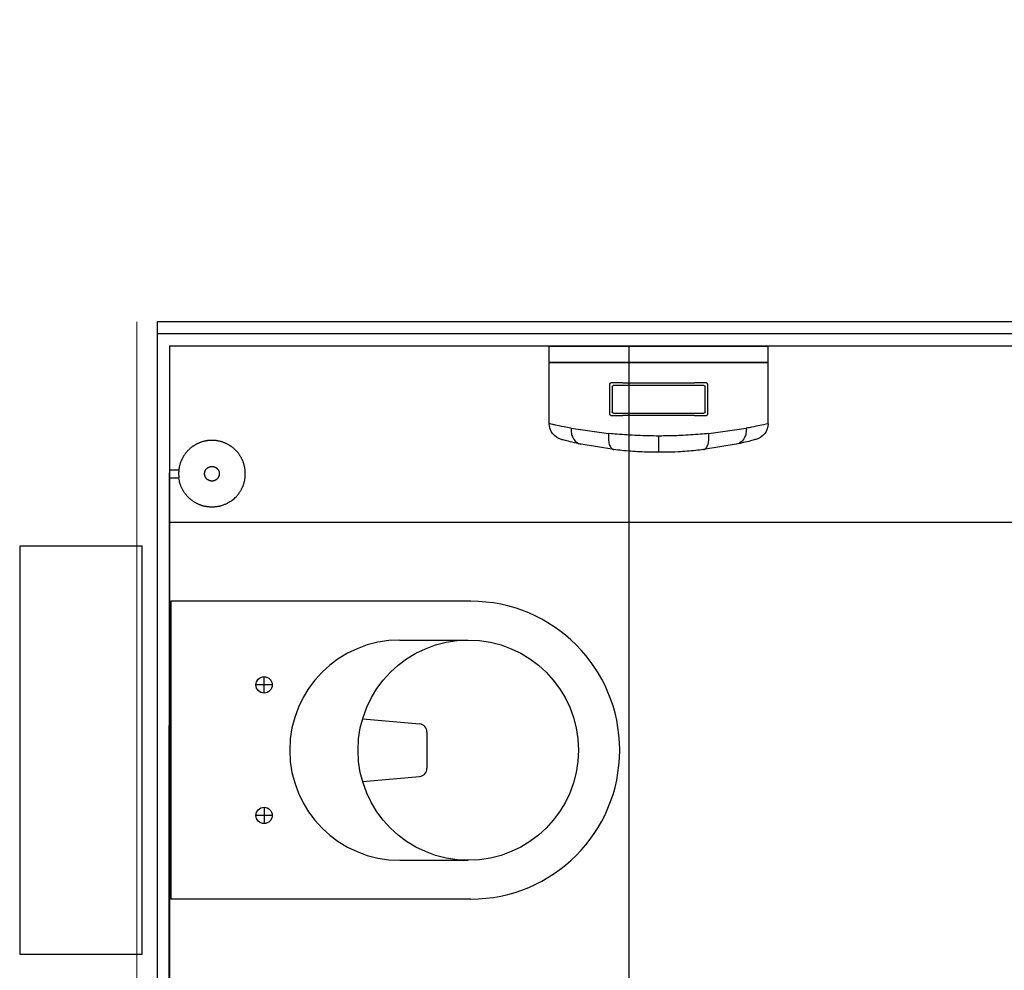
# Model space of a CAD drawing. Header units: centimetres. Extents: x -15121 to 30567, y -60641 to 0.
# Tile 100 of 256: x 4769 to 4890, y -25611 to -25495. Entities that reach past the tile are written whole.
import ezdxf

# ---------------------------------------------------------------- set-up
doc = ezdxf.new("R2010")
doc.units = ezdxf.units.CM
doc.header["$LTSCALE"] = 60
for name, color, linetype in [('AIKA podłoga wc cała', 2, 'Continuous'), ('AIKA podłoga wc pod meble', 8, 'Continuous'), ('AIKA sanitariaty', 7, 'Continuous'), ('AIKA TYNK', 5, 'Continuous'), ('AIKA widokowe', 7, 'Continuous')]:
    doc.layers.add(name, color=color, linetype=linetype)
doc.layers.add('opisy', color=1, linetype='Continuous', lineweight=15)

# ---------------------------------------------------------------- blocks, each defined once
blk = doc.blocks.new('toaleta top')
at = {"layer": 'AIKA sanitariaty'}
for p, q in [((-18.25, 39.75), (-18.25, 3)), ((-13.5, 31.08), (-13.5, 39.45)), ((13.5, 31.08), (13.5, 39.45)), ((18.25, 39.75), (18.25, 3)), ((-2.22, 34.39), (2.22, 34.39)), ((-3.85, 26.52), (-3.22, 33.48)), ((3.85, 26.52), (3.22, 33.48)), ((-8, 15.44), (-8, 13.44)), ((8, 15.44), (8, 13.44)), ((-7, 14.44), (-9, 14.44)), ((7, 14.44), (9, 14.44)), ((-18.25, 3), (18.25, 3)), ((25, -0.5), (-25, -0.5)), ((-25, -0.5), (-25, -15.5)), ((25, -15.5), (25, -0.5)), ((-25, -15.5), (25, -15.5))]:
    blk.add_line(p, q, dxfattribs=at)
for centre, radius in [((0, 39.45), 13.5), ((-8, 14.44), 1), ((8, 14.44), 1)]:
    blk.add_circle(centre, radius, dxfattribs=at)
for centre, radius, start, end in [((0, 39.75), 18.25, 0, 180), ((-2.22, 33.39), 1, 90, 174.822), ((2.22, 33.39), 1, 5.178, 90), ((0, 31.08), 13.5, 180, 0)]:
    blk.add_arc(centre, radius, start, end, dxfattribs=at)
blk = doc.blocks.new('sl dozownik papieru rzut')
at = {"layer": 'AIKA sanitariaty'}
for p, q in [((13.4, 0), (-13.4, 0)), ((-13.4, -1.95), (-13.4, 0)), ((13.4, -1.95), (13.4, 0)), ((13.4, -1.95), (-13.4, -1.95)), ((-13.4, -2.05), (13.4, -2.05)), ((-13.4, -9.49), (-13.4, -2.05)), ((-13.35, -2), (13.35, -2)), ((13.4, -9.49), (13.4, -2.05)), ((-6, -4.65), (-6, -8.35)), ((-5.85, -4.5), (-4.39, -4.5)), ((-5.55, -4.8), (5.58, -4.8)), ((4.39, -4.5), (-4.39, -4.5)), ((4.39, -4.5), (5.85, -4.5)), ((6, -8.35), (6, -4.65)), ((-5.7, -8.05), (-5.7, -4.95)), ((5.7, -4.95), (5.7, -8.05)), ((5.55, -8.2), (-5.55, -8.2)), ((-4.39, -8.5), (-5.85, -8.5)), ((-4.39, -8.5), (4.39, -8.5)), ((5.85, -8.5), (4.39, -8.5)), ((-6.13, -10.69), (-10.73, -10.04)), ((10.73, -10.04), (6.13, -10.69)), ((-9.5, -12.01), (-5.51, -12.67)), ((0, -13), (0, -11)), ((5.51, -12.67), (9.5, -12.01))]:
    blk.add_line(p, q, dxfattribs=at)
for centre, radius, start, end in [((-13.35, -1.95), 0.05, 180, 270), ((-13.35, -2.05), 0.05, 90, 180), ((13.35, -1.95), 0.05, 270, 0), ((13.35, -2.05), 0.05, 0, 90), ((-5.85, -4.65), 0.15, 90, 180), ((-5.55, -4.95), 0.15, 90, 180), ((5.55, -4.95), 0.15, 0, 90), ((5.85, -4.65), 0.15, 0, 90), ((-5.85, -8.35), 0.15, 180, 270), ((-5.55, -8.05), 0.15, 180, 270), ((5.55, -8.05), 0.15, 270, 0), ((5.85, -8.35), 0.15, 270, 0), ((-11.4, -9.49), 2, 180, 254.9453), ((11.4, -9.49), 2, 285.0547, 0)]:
    blk.add_arc(centre, radius, start, end, dxfattribs=at)
for points, knots in [([(-13.4, -9.49), (-13.4, -9.49), (-13.32, -9.51), (-12.98, -9.59), (-12.73, -9.64), (-12.12, -9.77), (-11.78, -9.84), (-11.18, -9.96), (-10.96, -10), (-10.73, -10.04)], [719.365815, 719.365815, 719.365815, 719.365815, 741.542046, 741.542046, 763.718271, 763.718271, 782.93566, 782.93566, 792.832229, 792.832229, 792.832229, 792.832229]), ([(10.73, -10.04), (11.04, -9.98), (11.33, -9.93), (12.01, -9.8), (12.37, -9.72), (12.8, -9.63), (12.92, -9.6), (13.13, -9.55), (13.21, -9.54), (13.36, -9.5), (13.4, -9.49), (13.4, -9.49)], [645.89816, 645.89816, 645.89816, 645.89816, 659.198751, 659.198751, 681.041661, 681.041661, 692.345192, 692.345192, 703.648717, 703.648717, 719.365815, 719.365815, 719.365815, 719.365815]), ([(-10.73, -10.04), (-10.73, -10.04), (-10.73, -10.04), (-10.73, -10.05), (-10.73, -10.05), (-10.73, -10.07), (-10.73, -10.07), (-10.73, -10.09), (-10.73, -10.11), (-10.74, -10.14), (-10.74, -10.17), (-10.74, -10.25), (-10.73, -10.3), (-10.73, -10.45), (-10.71, -10.55), (-10.66, -10.85), (-10.59, -11.03), (-10.4, -11.41), (-10.26, -11.59), (-9.92, -11.86), (-9.73, -11.96), (-9.53, -12)], [-0.008999, -0.008999, -0.008999, -0.008999, 0, 0, 0.195131, 0.195131, 0.390205, 0.390205, 0.780355, 0.780355, 1.560665, 1.560665, 3.121408, 3.121408, 6.243965, 6.243965, 12.498055, 12.498055, 20.307105, 20.307105, 28.11533, 28.11533, 28.11533, 28.11533]), ([(-5.51, -12.67), (-5.63, -12.65), (-5.73, -12.58), (-5.92, -12.35), (-6, -12.19), (-6.11, -11.81), (-6.14, -11.61), (-6.17, -11.16), (-6.16, -10.93), (-6.13, -10.69), (-6.13, -10.69), (-6.13, -10.69)], [0, 0, 0, 0, 7.811334, 7.811334, 15.623566, 15.623566, 22.812435, 22.812435, 29.999926, 29.999926, 30.008028, 30.008028, 30.008028, 30.008028]), ([(-6.13, -10.69), (-5.79, -10.72), (-5.45, -10.76), (-4.32, -10.85), (-3.52, -10.9), (-2.07, -10.97), (-1.42, -10.99), (-0.51, -11), (-0.26, -11), (0, -11)], [665.068332, 665.068332, 665.068332, 665.068332, 674.873359, 674.873359, 696.15174, 696.15174, 712.840829, 712.840829, 719.36757, 719.36757, 719.36757, 719.36757]), ([(0, -11), (0.44, -11), (0.87, -11), (1.74, -10.98), (2.17, -10.96), (3.02, -10.93), (3.45, -10.9), (4.28, -10.85), (4.69, -10.82), (5.45, -10.76), (5.79, -10.72), (6.13, -10.69)], [719.36757, 719.36757, 719.36757, 719.36757, 730.491124, 730.491124, 741.614678, 741.614678, 752.738229, 752.738229, 763.861781, 763.861781, 773.666807, 773.666807, 773.666807, 773.666807]), ([(6.13, -10.69), (6.13, -10.69), (6.13, -10.69), (6.13, -10.7), (6.13, -10.7), (6.14, -10.72), (6.14, -10.73), (6.14, -10.75), (6.14, -10.76), (6.14, -10.81), (6.15, -10.84), (6.15, -10.93), (6.16, -10.98), (6.16, -11.16), (6.16, -11.27), (6.14, -11.61), (6.11, -11.81), (6, -12.19), (5.92, -12.35), (5.73, -12.58), (5.63, -12.65), (5.51, -12.67)], [-0.008087, -0.008087, -0.008087, -0.008087, 0, 0, 0.223897, 0.223897, 0.447699, 0.447699, 0.895311, 0.895311, 1.790581, 1.790581, 3.581414, 3.581414, 7.165142, 7.165142, 14.347918, 14.347918, 22.153528, 22.153528, 29.958241, 29.958241, 29.958241, 29.958241]), ([(10.73, -10.04), (10.73, -10.04), (10.73, -10.04), (10.74, -10.25), (10.73, -10.45), (10.66, -10.85), (10.59, -11.03), (10.4, -11.41), (10.26, -11.59), (9.92, -11.86), (9.73, -11.96), (9.53, -12)], [-0.008936, -0.008936, -0.008936, -0.008936, 0, 0, 6.258249, 6.258249, 12.51788, 12.51788, 20.330205, 20.330205, 28.1424, 28.1424, 28.1424, 28.1424]), ([(-11.92, -11.42), (-11.92, -11.42), (-11.84, -11.45), (-11.55, -11.52), (-11.32, -11.58), (-10.78, -11.72), (-10.47, -11.79), (-9.94, -11.91), (-9.74, -11.96), (-9.53, -12)], [719.365815, 719.365815, 719.365815, 719.365815, 741.542046, 741.542046, 763.718271, 763.718271, 782.93566, 782.93566, 793.101387, 793.101387, 793.101387, 793.101387]), ([(-9.53, -12), (-9.53, -12), (-9.52, -12), (-9.52, -12), (-9.51, -12), (-9.51, -12), (-9.5, -12.01), (-9.5, -12.01), (-9.5, -12.01), (-9.5, -12.01)], [125.169211, 125.169211, 125.169211, 125.169211, 125.262842, 125.262842, 125.558179, 125.558179, 125.889339, 125.889339, 126.290447, 126.290447, 126.290447, 126.290447]), ([(9.5, -12.01), (9.5, -12.01), (9.5, -12.01), (9.51, -12), (9.51, -12), (9.52, -12), (9.52, -12), (9.53, -12)], [0, 0, 0, 0, 0.4713843, 0.4713843, 0.7522977, 0.7522977, 0.8768388, 0.8768388, 0.8768388, 0.8768388]), ([(9.53, -12), (9.81, -11.94), (10.07, -11.88), (10.69, -11.74), (11, -11.66), (11.38, -11.57), (11.49, -11.54), (11.68, -11.49), (11.75, -11.47), (11.88, -11.44), (11.92, -11.42), (11.92, -11.42)], [645.629, 645.629, 645.629, 645.629, 659.198751, 659.198751, 681.041661, 681.041661, 692.345192, 692.345192, 703.648717, 703.648717, 719.365815, 719.365815, 719.365815, 719.365815]), ([(-5.51, -12.67), (-5.51, -12.67), (-5.51, -12.67), (-5.5, -12.67), (-5.5, -12.67), (-5.5, -12.67)], [25.154736, 25.154736, 25.154736, 25.154736, 25.2068571, 25.2068571, 25.5412471, 25.5412471, 25.5412471, 25.5412471]), ([(-5.5, -12.67), (-5.18, -12.71), (-4.86, -12.74), (-3.85, -12.84), (-3.14, -12.9), (-1.84, -12.97), (-1.26, -12.99), (-0.45, -13), (-0.23, -13), (0, -13)], [664.576978, 664.576978, 664.576978, 664.576978, 674.873359, 674.873359, 696.15174, 696.15174, 712.840829, 712.840829, 719.36757, 719.36757, 719.36757, 719.36757]), ([(0, -13), (0.39, -13), (0.78, -13), (1.55, -12.98), (1.93, -12.96), (2.69, -12.92), (3.07, -12.9), (3.81, -12.84), (4.17, -12.81), (4.86, -12.74), (5.18, -12.71), (5.5, -12.67)], [719.36757, 719.36757, 719.36757, 719.36757, 730.491124, 730.491124, 741.614678, 741.614678, 752.738229, 752.738229, 763.861781, 763.861781, 774.158161, 774.158161, 774.158161, 774.158161]), ([(5.5, -12.67), (5.5, -12.67), (5.5, -12.67), (5.51, -12.67), (5.51, -12.67), (5.51, -12.67)], [0, 0, 0, 0, 0.3582778, 0.3582778, 0.4217256, 0.4217256, 0.4217256, 0.4217256])]:
    blk.add_open_spline(points, degree=3, knots=knots, dxfattribs=at)
blk = doc.blocks.new('sl szczotka rzut')
at = {"layer": 'AIKA sanitariaty', "transparency": 33554610}
for p, q in [((22238.01, -28535.25), (22238.01, -28534.12)), ((22239.01, -28535.25), (22239.01, -28534.12)), ((22239.01, -28535.25), (22238.01, -28535.25))]:
    blk.add_line(p, q, dxfattribs=at)
for points in [[(22235.26, -28527.56), (22235.39, -28527.42), (22235.5, -28527.29), (22235.6, -28527.19), (22235.69, -28527.1), (22235.78, -28527.02), (22235.85, -28526.95), (22235.92, -28526.89), (22235.99, -28526.84), (22236.06, -28526.79), (22236.12, -28526.74), (22236.18, -28526.7), (22236.24, -28526.66), (22236.3, -28526.62), (22236.35, -28526.58), (22236.41, -28526.55), (22236.47, -28526.51), (22236.53, -28526.48), (22236.59, -28526.45), (22236.65, -28526.42), (22236.71, -28526.39), (22236.77, -28526.36), (22236.83, -28526.33), (22236.89, -28526.3), (22236.95, -28526.28), (22237.01, -28526.25), (22237.07, -28526.23), (22237.14, -28526.2), (22237.2, -28526.18), (22237.26, -28526.16), (22237.33, -28526.14), (22237.39, -28526.12), (22237.46, -28526.1), (22237.52, -28526.09), (22237.59, -28526.07), (22237.65, -28526.06), (22237.72, -28526.04), (22237.78, -28526.03), (22237.85, -28526.02), (22237.91, -28526.01), (22237.98, -28526), (22238.05, -28525.99), (22238.11, -28525.98), (22238.18, -28525.98), (22238.25, -28525.97), (22238.31, -28525.97), (22238.38, -28525.97), (22238.45, -28525.97), (22238.51, -28525.97), (22238.58, -28525.97), (22238.65, -28525.97), (22238.71, -28525.97), (22238.78, -28525.97), (22238.85, -28525.98), (22238.91, -28525.98), (22238.98, -28525.99), (22239.05, -28526), (22239.11, -28526.01), (22239.18, -28526.02), (22239.25, -28526.03), (22239.31, -28526.04), (22239.38, -28526.06), (22239.44, -28526.07), (22239.51, -28526.09), (22239.57, -28526.1), (22239.64, -28526.12), (22239.7, -28526.14), (22239.76, -28526.16), (22239.83, -28526.18), (22239.89, -28526.2), (22239.95, -28526.23), (22240.02, -28526.25), (22240.08, -28526.28), (22240.14, -28526.3), (22240.2, -28526.33), (22240.26, -28526.36), (22240.32, -28526.39), (22240.38, -28526.42), (22240.44, -28526.45), (22240.5, -28526.48), (22240.56, -28526.51), (22240.62, -28526.55), (22240.67, -28526.58), (22240.73, -28526.62), (22240.79, -28526.65), (22240.84, -28526.69), (22240.9, -28526.73), (22240.95, -28526.77), (22241, -28526.81), (22241.06, -28526.85), (22241.11, -28526.89), (22241.16, -28526.94), (22241.21, -28526.98), (22241.26, -28527.02), (22241.31, -28527.07), (22241.36, -28527.12), (22241.41, -28527.16), (22241.45, -28527.21), (22241.5, -28527.26), (22241.54, -28527.31), (22241.59, -28527.36), (22241.63, -28527.41), (22241.67, -28527.46), (22241.72, -28527.51), (22241.76, -28527.56), (22241.8, -28527.62), (22241.84, -28527.67), (22241.88, -28527.73), (22241.91, -28527.78), (22241.95, -28527.84), (22241.99, -28527.89), (22242.02, -28527.95), (22242.05, -28528.01), (22242.09, -28528.07), (22242.12, -28528.13), (22242.15, -28528.19), (22242.18, -28528.25), (22242.21, -28528.31), (22242.24, -28528.37), (22242.27, -28528.43), (22242.29, -28528.49), (22242.32, -28528.55), (22242.34, -28528.61), (22242.36, -28528.68), (22242.39, -28528.74), (22242.41, -28528.8), (22242.43, -28528.87), (22242.45, -28528.93), (22242.46, -28529), (22242.48, -28529.06), (22242.5, -28529.13), (22242.51, -28529.19), (22242.52, -28529.26), (22242.54, -28529.32), (22242.55, -28529.39), (22242.56, -28529.45), (22242.57, -28529.52), (22242.58, -28529.59), (22242.58, -28529.65), (22242.59, -28529.72), (22242.59, -28529.79), (22242.6, -28529.85), (22242.6, -28529.92), (22242.6, -28529.99), (22242.6, -28530.05), (22242.6, -28530.12), (22242.6, -28530.19), (22242.6, -28530.25), (22242.59, -28530.32), (22242.59, -28530.39), (22242.58, -28530.45), (22242.58, -28530.52), (22242.57, -28530.59), (22242.56, -28530.65), (22242.55, -28530.72), (22242.54, -28530.79), (22242.52, -28530.85), (22242.51, -28530.92), (22242.5, -28530.98), (22242.48, -28531.05), (22242.46, -28531.11), (22242.45, -28531.18), (22242.43, -28531.24), (22242.41, -28531.3), (22242.39, -28531.37), (22242.36, -28531.43), (22242.34, -28531.49), (22242.32, -28531.56), (22242.29, -28531.62), (22242.27, -28531.68), (22242.24, -28531.74), (22242.21, -28531.8), (22242.18, -28531.86), (22242.15, -28531.92), (22242.12, -28531.98), (22242.09, -28532.04), (22242.05, -28532.1), (22242.02, -28532.16), (22241.99, -28532.21), (22241.95, -28532.27), (22241.91, -28532.33), (22241.88, -28532.38), (22241.84, -28532.44), (22241.8, -28532.49), (22241.76, -28532.54), (22241.72, -28532.6), (22241.67, -28532.65), (22241.63, -28532.7), (22241.59, -28532.75), (22241.54, -28532.8), (22241.5, -28532.85), (22241.45, -28532.9), (22241.41, -28532.94), (22241.36, -28532.99), (22241.31, -28533.04), (22241.26, -28533.08), (22241.21, -28533.13), (22241.16, -28533.17), (22241.11, -28533.21), (22241.06, -28533.26), (22241, -28533.3), (22240.95, -28533.34), (22240.9, -28533.38), (22240.84, -28533.42), (22240.79, -28533.45), (22240.73, -28533.49), (22240.67, -28533.53), (22240.62, -28533.56), (22240.56, -28533.59), (22240.5, -28533.63), (22240.44, -28533.66), (22240.38, -28533.69), (22240.32, -28533.72), (22240.26, -28533.75), (22240.2, -28533.78), (22240.14, -28533.8), (22240.08, -28533.83), (22240.02, -28533.86), (22239.95, -28533.88), (22239.89, -28533.9), (22239.83, -28533.93), (22239.76, -28533.95), (22239.7, -28533.97), (22239.64, -28533.99), (22239.57, -28534), (22239.51, -28534.02), (22239.44, -28534.04), (22239.38, -28534.05), (22239.32, -28534.06), (22239.27, -28534.07), (22239.22, -28534.09), (22239.17, -28534.09), (22239.13, -28534.1), (22239.1, -28534.11), (22239.07, -28534.11), (22239.05, -28534.11), (22239.03, -28534.12), (22239.01, -28534.12), (22238.99, -28534.12), (22238.97, -28534.12), (22238.94, -28534.12), (22238.9, -28534.13), (22238.86, -28534.13), (22238.81, -28534.13), (22238.75, -28534.13), (22238.69, -28534.14), (22238.62, -28534.14), (22238.55, -28534.14), (22238.47, -28534.14), (22238.39, -28534.14), (22238.31, -28534.13), (22238.23, -28534.13), (22238.16, -28534.13), (22238.1, -28534.12), (22238.04, -28534.12), (22238, -28534.12), (22237.98, -28534.12)], [(22235.26, -28527.56), (22235.16, -28527.72), (22235.07, -28527.86), (22234.99, -28527.98), (22234.93, -28528.09), (22234.88, -28528.19), (22234.83, -28528.29), (22234.79, -28528.37), (22234.76, -28528.45), (22234.73, -28528.52), (22234.7, -28528.6), (22234.67, -28528.67), (22234.65, -28528.73), (22234.62, -28528.8), (22234.6, -28528.87), (22234.58, -28528.93), (22234.56, -28529), (22234.55, -28529.06), (22234.53, -28529.13), (22234.52, -28529.19), (22234.5, -28529.26), (22234.49, -28529.32), (22234.48, -28529.39), (22234.47, -28529.45), (22234.46, -28529.52), (22234.45, -28529.59), (22234.45, -28529.65), (22234.44, -28529.72), (22234.43, -28529.79), (22234.43, -28529.85), (22234.43, -28529.92), (22234.43, -28529.99), (22234.43, -28530.05), (22234.43, -28530.12), (22234.43, -28530.19), (22234.43, -28530.25), (22234.43, -28530.32), (22234.44, -28530.39), (22234.45, -28530.45), (22234.45, -28530.52), (22234.46, -28530.59), (22234.47, -28530.65), (22234.48, -28530.72), (22234.49, -28530.79), (22234.5, -28530.85), (22234.52, -28530.92), (22234.53, -28530.98), (22234.55, -28531.05), (22234.56, -28531.11), (22234.58, -28531.18), (22234.6, -28531.24), (22234.62, -28531.3), (22234.64, -28531.37), (22234.66, -28531.43), (22234.69, -28531.49), (22234.71, -28531.56), (22234.74, -28531.62), (22234.76, -28531.68), (22234.79, -28531.74), (22234.82, -28531.8), (22234.85, -28531.86), (22234.88, -28531.92), (22234.91, -28531.98), (22234.94, -28532.04), (22234.97, -28532.1), (22235.01, -28532.16), (22235.04, -28532.21), (22235.08, -28532.27), (22235.11, -28532.33), (22235.15, -28532.38), (22235.19, -28532.44), (22235.23, -28532.49), (22235.27, -28532.54), (22235.31, -28532.6), (22235.35, -28532.65), (22235.4, -28532.7), (22235.44, -28532.75), (22235.48, -28532.8), (22235.53, -28532.85), (22235.58, -28532.9), (22235.62, -28532.94), (22235.67, -28532.99), (22235.72, -28533.04), (22235.77, -28533.08), (22235.82, -28533.13), (22235.87, -28533.17), (22235.92, -28533.21), (22235.97, -28533.26), (22236.03, -28533.3), (22236.08, -28533.34), (22236.13, -28533.38), (22236.19, -28533.42), (22236.24, -28533.45), (22236.3, -28533.49), (22236.36, -28533.53), (22236.41, -28533.56), (22236.47, -28533.59), (22236.53, -28533.63), (22236.59, -28533.66), (22236.65, -28533.69), (22236.71, -28533.72), (22236.78, -28533.75), (22236.84, -28533.78), (22236.92, -28533.81), (22236.99, -28533.85), (22237.07, -28533.88), (22237.16, -28533.91), (22237.26, -28533.94), (22237.37, -28533.97), (22237.49, -28534.01), (22237.63, -28534.04), (22237.79, -28534.08), (22237.98, -28534.12)]]:
    blk.add_lwpolyline(points, dxfattribs=at)
blk.add_lwpolyline([(22239.38, -28530.29), (22239.39, -28530.27), (22239.39, -28530.26), (22239.39, -28530.24), (22239.39, -28530.23), (22239.4, -28530.21), (22239.4, -28530.2), (22239.4, -28530.19), (22239.4, -28530.17), (22239.41, -28530.16), (22239.41, -28530.14), (22239.41, -28530.13), (22239.41, -28530.11), (22239.41, -28530.1), (22239.41, -28530.08), (22239.41, -28530.07), (22239.41, -28530.05), (22239.41, -28530.04), (22239.41, -28530.02), (22239.41, -28530.01), (22239.41, -28530), (22239.41, -28529.98), (22239.41, -28529.97), (22239.41, -28529.95), (22239.4, -28529.94), (22239.4, -28529.92), (22239.4, -28529.91), (22239.4, -28529.89), (22239.39, -28529.88), (22239.39, -28529.86), (22239.39, -28529.85), (22239.39, -28529.84), (22239.38, -28529.82), (22239.38, -28529.81), (22239.37, -28529.79), (22239.37, -28529.78), (22239.36, -28529.77), (22239.36, -28529.75), (22239.35, -28529.74), (22239.35, -28529.72), (22239.34, -28529.71), (22239.34, -28529.7), (22239.33, -28529.68), (22239.33, -28529.67), (22239.32, -28529.66), (22239.31, -28529.64), (22239.31, -28529.63), (22239.3, -28529.62), (22239.29, -28529.6), (22239.28, -28529.59), (22239.28, -28529.58), (22239.27, -28529.57), (22239.26, -28529.55), (22239.25, -28529.54), (22239.24, -28529.53), (22239.24, -28529.52), (22239.23, -28529.51), (22239.22, -28529.5), (22239.21, -28529.48), (22239.2, -28529.47), (22239.19, -28529.46), (22239.18, -28529.45), (22239.17, -28529.44), (22239.16, -28529.43), (22239.15, -28529.42), (22239.14, -28529.41), (22239.13, -28529.4), (22239.12, -28529.39), (22239.11, -28529.38), (22239.1, -28529.37), (22239.08, -28529.36), (22239.07, -28529.35), (22239.06, -28529.34), (22239.05, -28529.33), (22239.04, -28529.32), (22239.03, -28529.32), (22239.01, -28529.31), (22239, -28529.3), (22238.99, -28529.29), (22238.98, -28529.28), (22238.96, -28529.28), (22238.95, -28529.27), (22238.94, -28529.26), (22238.92, -28529.25), (22238.91, -28529.25), (22238.9, -28529.24), (22238.88, -28529.24), (22238.87, -28529.23), (22238.86, -28529.22), (22238.84, -28529.22), (22238.83, -28529.21), (22238.82, -28529.21), (22238.8, -28529.2), (22238.79, -28529.2), (22238.77, -28529.19), (22238.76, -28529.19), (22238.75, -28529.19), (22238.73, -28529.18), (22238.72, -28529.18), (22238.7, -28529.18), (22238.69, -28529.17), (22238.67, -28529.17), (22238.66, -28529.17), (22238.65, -28529.17), (22238.63, -28529.16), (22238.62, -28529.16), (22238.6, -28529.16), (22238.59, -28529.16), (22238.57, -28529.16), (22238.56, -28529.16), (22238.54, -28529.16), (22238.53, -28529.16), (22238.51, -28529.16), (22238.5, -28529.16), (22238.48, -28529.16), (22238.47, -28529.16), (22238.46, -28529.16), (22238.44, -28529.16), (22238.43, -28529.16), (22238.41, -28529.16), (22238.4, -28529.16), (22238.38, -28529.17), (22238.37, -28529.17), (22238.35, -28529.17), (22238.34, -28529.17), (22238.32, -28529.18), (22238.31, -28529.18), (22238.3, -28529.18), (22238.28, -28529.19), (22238.27, -28529.19), (22238.25, -28529.19), (22238.24, -28529.2), (22238.23, -28529.2), (22238.21, -28529.21), (22238.2, -28529.21), (22238.18, -28529.22), (22238.17, -28529.22), (22238.16, -28529.23), (22238.14, -28529.24), (22238.13, -28529.24), (22238.12, -28529.25), (22238.1, -28529.25), (22238.09, -28529.26), (22238.08, -28529.27), (22238.07, -28529.28), (22238.05, -28529.28), (22238.04, -28529.29), (22238.03, -28529.3), (22238.02, -28529.31), (22238, -28529.32), (22237.99, -28529.32), (22237.98, -28529.33), (22237.97, -28529.34), (22237.96, -28529.35), (22237.94, -28529.36), (22237.93, -28529.37), (22237.92, -28529.38), (22237.91, -28529.39), (22237.9, -28529.4), (22237.89, -28529.41), (22237.88, -28529.42), (22237.87, -28529.43), (22237.86, -28529.44), (22237.85, -28529.45), (22237.84, -28529.46), (22237.83, -28529.47), (22237.82, -28529.48), (22237.81, -28529.5), (22237.8, -28529.51), (22237.79, -28529.52), (22237.78, -28529.53), (22237.78, -28529.54), (22237.77, -28529.55), (22237.76, -28529.57), (22237.75, -28529.58), (22237.74, -28529.59), (22237.74, -28529.6), (22237.73, -28529.62), (22237.72, -28529.63), (22237.72, -28529.64), (22237.71, -28529.66), (22237.7, -28529.67), (22237.7, -28529.68), (22237.69, -28529.7), (22237.68, -28529.71), (22237.68, -28529.72), (22237.67, -28529.74), (22237.67, -28529.75), (22237.66, -28529.77), (22237.66, -28529.78), (22237.65, -28529.79), (22237.65, -28529.81), (22237.65, -28529.82), (22237.64, -28529.84), (22237.64, -28529.85), (22237.64, -28529.86), (22237.63, -28529.88), (22237.63, -28529.89), (22237.63, -28529.91), (22237.63, -28529.92), (22237.62, -28529.94), (22237.62, -28529.95), (22237.62, -28529.97), (22237.62, -28529.98), (22237.62, -28530), (22237.62, -28530.01), (22237.62, -28530.02), (22237.62, -28530.04), (22237.62, -28530.05), (22237.62, -28530.07), (22237.62, -28530.08), (22237.62, -28530.1), (22237.62, -28530.11), (22237.62, -28530.13), (22237.62, -28530.14), (22237.62, -28530.16), (22237.62, -28530.17), (22237.63, -28530.19), (22237.63, -28530.2), (22237.63, -28530.21), (22237.63, -28530.23), (22237.64, -28530.24), (22237.64, -28530.26), (22237.64, -28530.27), (22237.65, -28530.29), (22237.65, -28530.3), (22237.65, -28530.31), (22237.66, -28530.33), (22237.66, -28530.34), (22237.67, -28530.36), (22237.67, -28530.37), (22237.68, -28530.38), (22237.68, -28530.4), (22237.69, -28530.41), (22237.7, -28530.42), (22237.7, -28530.44), (22237.71, -28530.45), (22237.72, -28530.46), (22237.72, -28530.48), (22237.73, -28530.49), (22237.74, -28530.5), (22237.74, -28530.52), (22237.75, -28530.53), (22237.76, -28530.54), (22237.77, -28530.55), (22237.78, -28530.56), (22237.78, -28530.58), (22237.79, -28530.59), (22237.8, -28530.6), (22237.81, -28530.61), (22237.82, -28530.62), (22237.83, -28530.63), (22237.84, -28530.65), (22237.85, -28530.66), (22237.86, -28530.67), (22237.87, -28530.68), (22237.88, -28530.69), (22237.89, -28530.7), (22237.9, -28530.71), (22237.91, -28530.72), (22237.92, -28530.73), (22237.93, -28530.74), (22237.94, -28530.75), (22237.96, -28530.76), (22237.97, -28530.77), (22237.98, -28530.78), (22237.99, -28530.78), (22238, -28530.79), (22238.02, -28530.8), (22238.03, -28530.81), (22238.04, -28530.82), (22238.05, -28530.82), (22238.07, -28530.83), (22238.08, -28530.84), (22238.09, -28530.85), (22238.1, -28530.85), (22238.12, -28530.86), (22238.13, -28530.87), (22238.14, -28530.87), (22238.16, -28530.88), (22238.17, -28530.88), (22238.18, -28530.89), (22238.2, -28530.89), (22238.21, -28530.9), (22238.23, -28530.9), (22238.24, -28530.91), (22238.25, -28530.91), (22238.27, -28530.92), (22238.28, -28530.92), (22238.3, -28530.92), (22238.31, -28530.93), (22238.32, -28530.93), (22238.34, -28530.93), (22238.35, -28530.94), (22238.37, -28530.94), (22238.38, -28530.94), (22238.4, -28530.94), (22238.41, -28530.95), (22238.43, -28530.95), (22238.44, -28530.95), (22238.46, -28530.95), (22238.47, -28530.95), (22238.48, -28530.95), (22238.5, -28530.95), (22238.51, -28530.95), (22238.53, -28530.95), (22238.54, -28530.95), (22238.56, -28530.95), (22238.57, -28530.95), (22238.59, -28530.95), (22238.6, -28530.95), (22238.62, -28530.95), (22238.63, -28530.94), (22238.65, -28530.94), (22238.66, -28530.94), (22238.67, -28530.94), (22238.69, -28530.93), (22238.7, -28530.93), (22238.72, -28530.93), (22238.73, -28530.92), (22238.75, -28530.92), (22238.76, -28530.92), (22238.77, -28530.91), (22238.79, -28530.91), (22238.8, -28530.9), (22238.82, -28530.9), (22238.83, -28530.89), (22238.84, -28530.89), (22238.86, -28530.88), (22238.87, -28530.88), (22238.88, -28530.87), (22238.9, -28530.87), (22238.91, -28530.86), (22238.92, -28530.85), (22238.94, -28530.85), (22238.95, -28530.84), (22238.96, -28530.83), (22238.98, -28530.82), (22238.99, -28530.82), (22239, -28530.81), (22239.01, -28530.8), (22239.03, -28530.79), (22239.04, -28530.78), (22239.05, -28530.78), (22239.06, -28530.77), (22239.07, -28530.76), (22239.08, -28530.75), (22239.1, -28530.74), (22239.11, -28530.73), (22239.12, -28530.72), (22239.13, -28530.71), (22239.14, -28530.7), (22239.15, -28530.69), (22239.16, -28530.68), (22239.17, -28530.67), (22239.18, -28530.66), (22239.19, -28530.65), (22239.2, -28530.63), (22239.21, -28530.62), (22239.22, -28530.61), (22239.23, -28530.6), (22239.24, -28530.59), (22239.24, -28530.58), (22239.25, -28530.56), (22239.26, -28530.55), (22239.27, -28530.54), (22239.28, -28530.53), (22239.28, -28530.52), (22239.29, -28530.5), (22239.3, -28530.49), (22239.31, -28530.48), (22239.31, -28530.46), (22239.32, -28530.45), (22239.33, -28530.44), (22239.33, -28530.42), (22239.34, -28530.41), (22239.34, -28530.4), (22239.35, -28530.38), (22239.35, -28530.37), (22239.36, -28530.36), (22239.36, -28530.34), (22239.37, -28530.33), (22239.37, -28530.31), (22239.38, -28530.3)], close=True, dxfattribs=at)

msp = doc.modelspace()

# ---------------------------------------------------------------- linework, layer by layer
at = {"layer": 'AIKA podłoga wc cała'}
for p, q in [((4843.8491, -25689.513), (4843.8491, -25534.663)), ((5071.0491, -25556.2649), (4787.5425, -25556.2649))]:
    msp.add_line(p, q, dxfattribs=at)
msp.add_lwpolyline([(4787.5425, -25534.663), (4787.5425, -25689.513), (4907.0491, -25689.513), (4907.0491, -25632.163), (4924.0491, -25632.163), (4924.0491, -25671.6649), (4946.0491, -25671.6649), (4946.0491, -25690.6649), (5071.0491, -25690.6649), (5071.0491, -25343.6649), (5035.0491, -25343.6649), (5035.0491, -25315.6649), (4932.0491, -25315.6649), (4932.0491, -25343.6649), (4924.0491, -25343.6649), (4924.0491, -25533.163), (4906.0491, -25533.163), (4906.0491, -25534.663)], close=True, dxfattribs=at)
at = {"layer": 'AIKA podłoga wc pod meble'}
for p, q in [((4843.8491, -25639.6628), (4843.8491, -25534.663)), ((4924.0491, -25556.2649), (4787.5425, -25556.2649))]:
    msp.add_line(p, q, dxfattribs=at)
at = {"layer": 'AIKA TYNK'}
msp.add_lwpolyline([(4905.0491, -25533.163), (4786.0444, -25533.163), (4786.0444, -25691.163)], dxfattribs=at)
at = {"layer": 'AIKA widokowe', "color": 8}
msp.add_lwpolyline([(4910.0491, -25531.6649), (4786.0491, -25531.6649), (4786.0491, -25689.6649)], dxfattribs=at)
at = {"layer": 'AIKA widokowe'}
msp.add_lwpolyline([(4905.0491, -25534.663), (4787.5425, -25534.663), (4787.3458, -25689.5128)], dxfattribs=at)
at = {"layer": 'opisy', "color": 8}
msp.add_line((4783.5491, -25692.6989), (4783.5491, -25531.6649), dxfattribs=at)
at = {"layer": 'opisy'}
msp.add_line((4786.0491, -25692.6989), (4786.0491, -25531.6649), dxfattribs=at)

# ---------------------------------------------------------------- block references
at = {"layer": 'AIKA sanitariaty', "color": 8, "xscale": -1}
msp.add_blockref('sl dozownik papieru rzut', (4847.4723, -25534.6649), dxfattribs=at)
at = {"layer": 'AIKA sanitariaty', "color": 8, "xscale": -1, "rotation": 270}
msp.add_blockref('sl szczotka rzut', (33322.8027, -47788.804), dxfattribs=at)
at = {"layer": 'AIKA sanitariaty', "color": 8, "rotation": 270}
msp.add_blockref('toaleta top', (4784.6975, -25584.167), dxfattribs=at)

doc.saveas('drawing.dxf')
